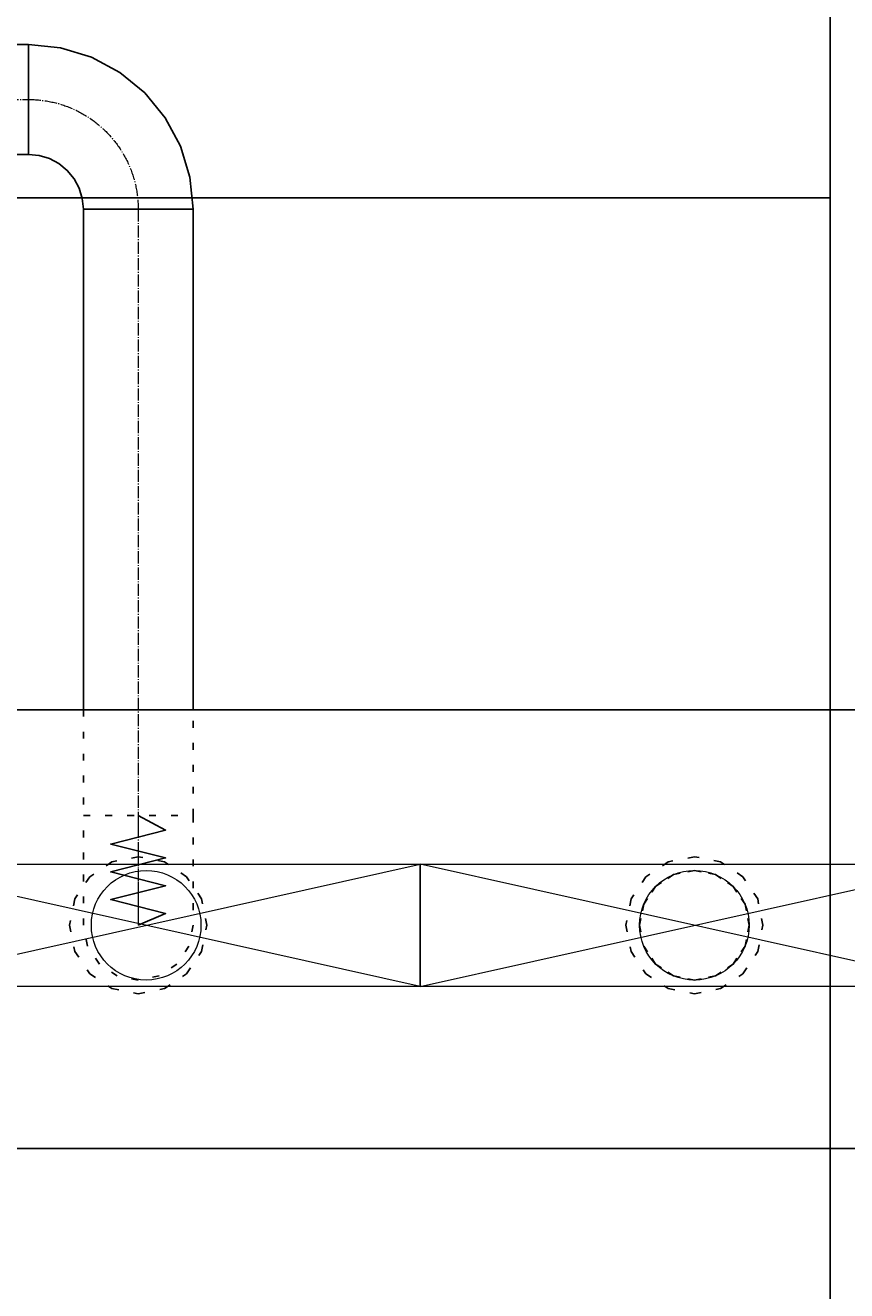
# Model space of a CAD drawing. Header units: centimetres. Extents: x -149939 to 48626, y -46000 to 152985.
# Tile 171 of 256: x -24788 to -23290, y 55336 to 57644. Entities that reach past the tile are written whole.
import ezdxf
from ezdxf import colors
from ezdxf.entities.mleader import LeaderData, LeaderLine
from ezdxf.math import Vec2, Vec3

# ---------------------------------------------------------------- set-up
doc = ezdxf.new("R2010")
doc.units = ezdxf.units.CM
doc.header["$LTSCALE"] = 50
doc.header["$PDMODE"] = 35
doc.header["$PDSIZE"] = 0.1
for name, pattern in [('CADVENT_CENTERLINE', [9.9, 7.4, -1, 0.5, -1]), ('CADVENT_HIDDEN', [0.8, 0.25, -0.55]), ('Kondygnacja  -0_5$0$HIDDEN', [9.525, 6.35, -3.175]), ('Kondygnacja  -0_5$0$HIDDEN2', [4.7625, 3.175, -1.5875])]:
    doc.linetypes.add(name, pattern=pattern)
doc.layers.get('0').update_dxf_attribs({"color": 8})
doc.layers.get('DEFPOINTS').update_dxf_attribs({"color": 8})
for name, color, linetype in [('01-103-Went PP_poziom-0_5$0$L_Nawiew', 7, 'Continuous'), ('bgde-nawiewEXP', 7, 'Continuous'), ('bgde-nawiewHIDDEN', 250, 'Continuous'), ('Kondygnacja  -0_5$0$ARCH_KONSTR_POWYŻEJ RZUTU', 8, 'Kondygnacja  -0_5$0$HIDDEN'), ('Kondygnacja  -0_5$0$ARCH_KONSTR_POWYŻEJ RZUTU_IST', 8, 'Kondygnacja  -0_5$0$HIDDEN2')]:
    doc.layers.add(name, color=color, linetype=linetype)
for name, color, linetype, lineweight in [('bgde-nawiewCEN', 7, 'Continuous', 13), ('bgde_nawiewnik', 11, 'Continuous', 5), ('Kondygnacja  -0_5$0$ARCH_INFO_WYMIARY', 8, 'Continuous', 9), ('RFCU', 6, 'Continuous', 30)]:
    doc.layers.add(name, color=color, linetype=linetype, lineweight=lineweight)
doc.styles.add('Kondygnacja  -0_5$0$Romans', font='Romans.shx', dxfattribs={"width": 0.7})
doc.dimstyles.new('Kondygnacja  -0_5$0$Wymiary 1-100', dxfattribs={"dimtxt": 12, "dimasz": 10, "dimexe": 5, "dimexo": 0, "dimgap": 4, "dimtad": 1, "dimrnd": 0.5, "dimzin": 12, "dimdsep": 46, "dimtxsty": 'Kondygnacja  -0_5$0$Romans', "dimblk": 'Kondygnacja  -0_5$0$_Oblique', "dimcen": 10, "dimdle": 10, "dimclrt": 55, "dimazin": 0, "dimtfac": 1, "dimtmove": 1, "dimatfit": 3, "dimfxl": 8, "dimfxlon": 1, "dimtolj": 1, "dimtzin": 0, "dimarcsym": 0})

# ---------------------------------------------------------------- blocks, each defined once
blk = doc.blocks.new('Kondygnacja  -0_5$0$konstrukcja istniejąca -0.5')
at = {"layer": 'Kondygnacja  -0_5$0$ARCH_KONSTR_POWYŻEJ RZUTU_IST', "ltscale": 10}
for points in [[(9782, 9825), (9782, 10975)], [(9782, 10232.89), (8738, 10232.89)]]:
    blk.add_lwpolyline(points, dxfattribs=at)
blk = doc.blocks.new('Kondygnacja  -0_5$0$_Oblique')
at = {"color": 0, "linetype": 'ByBlock', "lineweight": -2}
blk.add_line((-0.5, -0.5), (0.5, 0.5), dxfattribs=at)
blk = doc.blocks.new('*D179')
at = {"layer": 'DEFPOINTS', "color": 0}
for p in [(-24020, 81900), (-25165.6, 12687.8), (-24020, 12492.9)]:
    blk.add_point(p, dxfattribs=at)
at = {"layer": 'Kondygnacja  -0_5$0$ARCH_INFO_WYMIARY', "color": 0, "lineweight": -2}
for p, q in [((-25175.6, 12492.9), (-24010, 12492.9)), ((-25165.6, 12500.9), (-25165.6, 12487.9)), ((-24020, 12500.9), (-24020, 12487.9))]:
    blk.add_line(p, q, dxfattribs=at)
at = {"layer": 'Kondygnacja  -0_5$0$ARCH_INFO_WYMIARY', "color": 0, "linetype": 'ByBlock', "lineweight": -2, "xscale": 10, "yscale": 10, "zscale": 10, "rotation": 180}
blk.add_blockref('Kondygnacja  -0_5$0$_Oblique', (-25165.6, 12492.9), dxfattribs=at)
at = {"layer": 'Kondygnacja  -0_5$0$ARCH_INFO_WYMIARY', "color": 0, "linetype": 'ByBlock', "lineweight": -2, "xscale": 10, "yscale": 10, "zscale": 10}
blk.add_blockref('Kondygnacja  -0_5$0$_Oblique', (-24020, 12492.9), dxfattribs=at)
at = {"layer": 'Kondygnacja  -0_5$0$ARCH_INFO_WYMIARY', "color": 55, "insert": (-24592.8, 12502.9), "char_height": 12, "attachment_point": 5, "style": 'Kondygnacja  -0_5$0$Romans'}
blk.add_mtext('\\A1;1145.5', dxfattribs=at)
blk = doc.blocks.new('*D212')
at = {"layer": 'DEFPOINTS', "color": 0}
for p in [(-30586.3, 81900), (-30681.1, 12489.5), (9064, 12489.5)]:
    blk.add_point(p, dxfattribs=at)
at = {"layer": 'Kondygnacja  -0_5$0$ARCH_INFO_WYMIARY', "color": 0, "lineweight": -2}
for p, q in [((-30673.1, 81900), (-30686.1, 81900)), ((-30681.1, 81910), (-30681.1, 12479.5)), ((-30673.1, 12489.5), (-30686.1, 12489.5))]:
    blk.add_line(p, q, dxfattribs=at)
at = {"layer": 'Kondygnacja  -0_5$0$ARCH_INFO_WYMIARY', "color": 0, "linetype": 'ByBlock', "lineweight": -2, "xscale": 10, "yscale": 10, "zscale": 10}
for p, rotation in [((-30681.1, 81900), 90), ((-30681.1, 12489.5), 270)]:
    blk.add_blockref('Kondygnacja  -0_5$0$_Oblique', p, dxfattribs=dict(at, rotation=rotation))
at = {"layer": 'Kondygnacja  -0_5$0$ARCH_INFO_WYMIARY', "color": 55, "insert": (-30691.1, 47194.8), "char_height": 12, "attachment_point": 5, "rotation": 90, "style": 'Kondygnacja  -0_5$0$Romans'}
blk.add_mtext('\\A1;69410.5', dxfattribs=at)
blk = doc.blocks.new('*D218')
at = {"layer": 'DEFPOINTS', "color": 0}
for p in [(-29180, 78695), (-24020, 12369.5), (-24020, 12070.3)]:
    blk.add_point(p, dxfattribs=at)
at = {"layer": 'Kondygnacja  -0_5$0$ARCH_INFO_WYMIARY', "color": 0, "lineweight": -2}
for p, q in [((-29190, 12070.3), (-24010, 12070.3)), ((-29180, 12078.3), (-29180, 12065.3)), ((-24020, 12078.3), (-24020, 12065.3))]:
    blk.add_line(p, q, dxfattribs=at)
at = {"layer": 'Kondygnacja  -0_5$0$ARCH_INFO_WYMIARY', "color": 0, "linetype": 'ByBlock', "lineweight": -2, "xscale": 10, "yscale": 10, "zscale": 10, "rotation": 180}
blk.add_blockref('Kondygnacja  -0_5$0$_Oblique', (-29180, 12070.3), dxfattribs=at)
at = {"layer": 'Kondygnacja  -0_5$0$ARCH_INFO_WYMIARY', "color": 0, "linetype": 'ByBlock', "lineweight": -2, "xscale": 10, "yscale": 10, "zscale": 10}
blk.add_blockref('Kondygnacja  -0_5$0$_Oblique', (-24020, 12070.3), dxfattribs=at)
at = {"layer": 'Kondygnacja  -0_5$0$ARCH_INFO_WYMIARY', "color": 55, "insert": (-26600, 12080.3), "char_height": 12, "attachment_point": 5, "style": 'Kondygnacja  -0_5$0$Romans'}
blk.add_mtext('\\A1;5160', dxfattribs=at)
blk = doc.blocks.new('A$C066D7839')
at = {"layer": 'bgde_nawiewnik', "color": 7}
for p, q in [((-50, -11.15), (-50, 11.15)), ((-50, 11.15), (50, 11.15)), ((-50, -11.15), (50, 11.15)), ((50, -11.15), (-50, 11.15)), ((50, 11.15), (50, -11.15)), ((50, -11.15), (-50, -11.15))]:
    blk.add_line(p, q, dxfattribs=at)
blk.add_circle((0, 0), 10, dxfattribs=at)

msp = doc.modelspace()

# ---------------------------------------------------------------- linework, layer by layer
at = {"layer": 'bgde-nawiewCEN', "linetype": 'CADVENT_CENTERLINE', "ltscale": 0.06}
for p, q in [((-27020.622, 57508.36), (-24782.392, 57508.36)), ((-24582.392, 57308.36), (-24582.392, 56202.697)), ((-24582.392, 56202.697), (-24582.392, 56184.001)), ((-24582.392, 56184.001), (-24582.392, 56132.89)), ((-24582.392, 56132.89), (-24582.392, 56105.097)), ((-24582.392, 56105.097), (-24582.392, 56081.572)), ((-24582.392, 56081.572), (-24582.392, 56061.957)), ((-24582.392, 56061.957), (-24582.392, 56045.897)), ((-24582.392, 56045.897), (-24582.392, 56033.038)), ((-24582.392, 56033.038), (-24582.392, 56023.023)), ((-24582.392, 56023.023), (-24582.392, 56015.497)), ((-24582.392, 56015.497), (-24582.392, 56010.105)), ((-24582.392, 56010.105), (-24582.392, 56006.49)), ((-24582.392, 56006.49), (-24582.392, 56004.297)), ((-24582.392, 56004.297), (-24582.392, 56003.172)), ((-24582.392, 56003.172), (-24582.392, 56002.697))]:
    msp.add_line(p, q, dxfattribs=at)
at = {"layer": 'bgde-nawiewCEN', "linetype": 'CADVENT_CENTERLINE', "ltscale": 0.06, "extrusion": (0, 0, -1)}
msp.add_arc((24782.392, 57308.36), 200, 90, 180, dxfattribs=at)
at = {"layer": 'bgde-nawiewEXP', "linetype": 'Continuous'}
for points in [[(-27020.621, 57408.36), (-24782.392, 57408.36), (-24782.392, 57608.36), (-27020.621, 57608.36), (-27020.621, 57415.972)], [(-24782.392, 57408.36), (-24762.883, 57406.439), (-24744.124, 57400.748), (-24726.835, 57391.507), (-24711.682, 57379.071), (-24699.245, 57363.917), (-24690.004, 57346.629), (-24684.314, 57327.869), (-24682.392, 57308.36), (-24482.392, 57308.36), (-24488.157, 57366.887), (-24505.228, 57423.165), (-24532.951, 57475.031), (-24570.26, 57520.492), (-24615.721, 57557.801), (-24667.587, 57585.524), (-24723.865, 57602.596), (-24782.392, 57608.36), (-24782.392, 57415.972)], [(-51077.187, 55595.52), (-9318.667, 55595.52), (-9318.667, 56395.52), (-51077.187, 56395.52), (-51077.187, 55995.517)]]:
    msp.add_lwpolyline(points, close=True, dxfattribs=at)
msp.add_lwpolyline([(-24682.392, 56395.52), (-24682.392, 57308.36), (-24482.392, 57308.36), (-24482.392, 56395.52)], dxfattribs=at)
at = {"layer": 'bgde-nawiewHIDDEN', "linetype": 'CADVENT_HIDDEN'}
for points in [[(-24682.392, 56395.52), (-24682.392, 56202.698), (-24482.392, 56202.698), (-24482.392, 56395.52)], [(-23606.106, 56095.085), (-23567.838, 56102.697), (-23529.57, 56095.085), (-23497.127, 56073.408), (-23475.45, 56040.966), (-23467.838, 56002.697), (-23475.45, 55964.429), (-23497.127, 55931.987), (-23529.57, 55910.31), (-23567.838, 55902.697), (-23606.106, 55910.31), (-23638.549, 55931.987)], [(-23638.549, 56073.408), (-23606.106, 56095.085)], [(-23606.106, 56095.085), (-23638.549, 56073.408)], [(-23667.838, 56002.697), (-23660.226, 56040.966), (-23638.549, 56073.408)], [(-23638.549, 56073.408), (-23660.226, 56040.966)], [(-23667.838, 56002.697), (-23660.226, 55964.429), (-23638.549, 55931.987)], [(-23638.549, 55931.987), (-23660.226, 55964.429)], [(-23638.549, 55931.987), (-23606.106, 55910.31)]]:
    msp.add_lwpolyline(points, dxfattribs=at)
for points in [[(-24682.392, 56002.697), (-24682.392, 56202.697), (-24482.392, 56202.697), (-24482.392, 56002.697), (-24490.004, 55964.429), (-24511.682, 55931.987), (-24544.124, 55910.31), (-24582.392, 55902.697), (-24620.661, 55910.31), (-24653.103, 55931.987), (-24674.78, 55964.429)], [(-24707.392, 56002.697), (-24697.877, 55954.862), (-24670.781, 55914.309), (-24630.228, 55887.213), (-24582.392, 55877.697), (-24534.557, 55887.213), (-24494.004, 55914.309), (-24466.907, 55954.862), (-24457.392, 56002.697), (-24466.907, 56050.533), (-24494.004, 56091.086), (-24534.557, 56118.182), (-24582.392, 56127.697), (-24630.228, 56118.182), (-24670.781, 56091.086), (-24697.877, 56050.533)], [(-24707.392, 56002.697), (-24697.877, 55954.862), (-24670.781, 55914.309), (-24630.228, 55887.213), (-24582.392, 55877.697), (-24534.557, 55887.213), (-24494.004, 55914.309), (-24466.907, 55954.862), (-24457.392, 56002.697), (-24466.907, 56050.533), (-24494.004, 56091.086), (-24534.557, 56118.182), (-24582.392, 56127.697), (-24630.228, 56118.182), (-24670.781, 56091.086), (-24697.877, 56050.533)], [(-23692.838, 56002.697), (-23683.323, 55954.862), (-23656.226, 55914.309), (-23615.674, 55887.213), (-23567.838, 55877.697), (-23520.003, 55887.213), (-23479.45, 55914.309), (-23452.353, 55954.862), (-23442.838, 56002.697), (-23452.353, 56050.533), (-23479.45, 56091.086), (-23520.003, 56118.182), (-23567.838, 56127.697), (-23615.674, 56118.182), (-23656.226, 56091.086), (-23683.323, 56050.533)], [(-23692.838, 56002.697), (-23683.323, 55954.862), (-23656.226, 55914.309), (-23615.674, 55887.213), (-23567.838, 55877.697), (-23520.003, 55887.213), (-23479.45, 55914.309), (-23452.353, 55954.862), (-23442.838, 56002.697), (-23452.353, 56050.533), (-23479.45, 56091.086), (-23520.003, 56118.182), (-23567.838, 56127.697), (-23615.674, 56118.182), (-23656.226, 56091.086), (-23683.323, 56050.533)], [(-23667.838, 56002.697), (-23660.226, 55964.429), (-23638.549, 55931.987), (-23606.106, 55910.31), (-23567.838, 55902.697), (-23529.57, 55910.31), (-23497.127, 55931.987), (-23475.45, 55964.429), (-23467.838, 56002.697), (-23475.45, 56040.966), (-23497.127, 56073.408), (-23529.57, 56095.085), (-23567.838, 56102.697), (-23606.106, 56095.085), (-23638.549, 56073.408), (-23660.226, 56040.966)]]:
    msp.add_lwpolyline(points, close=True, dxfattribs=at)
at = {"layer": 'bgde-nawiewHIDDEN'}
for points in [[(-24582.392, 56002.697), (-24532.392, 56023.995), (-24632.392, 56049.357), (-24532.392, 56074.577), (-24632.392, 56099.862), (-24532.392, 56125.397), (-24632.392, 56150.756), (-24532.392, 56176.215), (-24582.392, 56202.697)], [(-23567.838, 56002.697), (-23567.838, 56002.697)]]:
    msp.add_lwpolyline(points, dxfattribs=at)

# ---------------------------------------------------------------- block references
at = {"layer": '01-103-Went PP_poziom-0_5$0$L_Nawiew', "xscale": 10, "yscale": 10, "zscale": 10}
for p in [(-24567.836, 56002.697, 742.119), (-23567.836, 56002.697, 742.119)]:
    msp.add_blockref('A$C066D7839', p, dxfattribs=at)
at = {"layer": 'Kondygnacja  -0_5$0$ARCH_KONSTR_POWYŻEJ RZUTU', "xscale": 10, "yscale": 10, "zscale": 10}
msp.add_blockref('Kondygnacja  -0_5$0$konstrukcja istniejąca -0.5', (-121140, -45000), dxfattribs=at)

# ---------------------------------------------------------------- dimensions: what is measured, and where the dimension line sits
at = {"layer": 'Kondygnacja  -0_5$0$ARCH_INFO_WYMIARY'}
dim = msp.add_linear_dim(base=(-30681.114, 12489.5), p1=(-30586.301, 81900), p2=(9064, 12489.5), angle=90, dimstyle='Kondygnacja  -0_5$0$Wymiary 1-100', dxfattribs=at)
dim.commit()
dim.dimension.update_dxf_attribs({"geometry": '*D212', "text_midpoint": (-30691.114, 47194.75)})
for base, p1, p2, picture, middle in [((-24020, 12492.917), (-25165.562, 12687.772), (-24020, 81900), '*D179', (-24592.781, 12502.917)), ((-24020, 12070.305), (-29180, 78695), (-24020, 12369.5), '*D218', (-26600, 12080.305))]:
    dim = msp.add_linear_dim(base=base, p1=p1, p2=p2, dimstyle='Kondygnacja  -0_5$0$Wymiary 1-100', dxfattribs=at)
    dim.commit()
    dim.dimension.update_dxf_attribs({"geometry": picture, "text_midpoint": middle})

# ---------------------------------------------------------------- leaders
at = {"layer": 'RFCU', "color": 94, "lineweight": 0}
ml = msp.add_multileader_mtext('Standard', dxfattribs=at)
ml.set_content('{\\fArial CE|b0|i0|c238|p34;\\C94;Odłączenie od szafki RFCU098.7 klimakonwektora 40\\Pz podłączeniem klimakonwektora 47}')
ml.set_leader_properties()
ml.build(insert=Vec2(0, 0))
ml.multileader.update_dxf_attribs({"text_right_attachment_type": 6, "dogleg_length": 0.36, "arrow_head_size": 320})
ctx = ml.context
ctx.base_point, ctx.char_height, ctx.arrow_head_size, ctx.plane_origin = Vec3(-34672.945, 53832.229, 742.119), 300, 320, Vec3(-30907.938, 51209.332, 742.119)
ctx.right_attachment, ctx.text_align_type = 6, 2
notes = []
notes.append((ctx, [(1, (1, 1, 0), (-24692.46, 53635.572, 742.119), (-1, 0), 0.36, [(0, [(-16510, 57480, 742.119)], 0, []), (1, [(-28530, 57500, 742.119)], 0, [])])]))
ctx.mtext.insert, ctx.mtext.alignment, ctx.mtext.flow_direction = Vec3(-24694.82, 54028.887, 742.119), 3, 5
for ctx, leaders in notes:
    for number, flags, end, landing, length, lines in leaders:
        leader = LeaderData()
        leader.index, (leader.has_last_leader_line, leader.has_dogleg_vector, leader.attachment_direction) = number, flags
        leader.last_leader_point, leader.dogleg_vector, leader.dogleg_length = Vec3(end), Vec3(landing), length
        for number, points, colour, breaks in lines:
            line = LeaderLine()
            line.index, line.vertices, line.color, line.breaks = number, Vec3.list(points), colors.encode_raw_color(colour), breaks
            leader.lines.append(line)
        ctx.leaders.append(leader)

doc.saveas('drawing.dxf')
